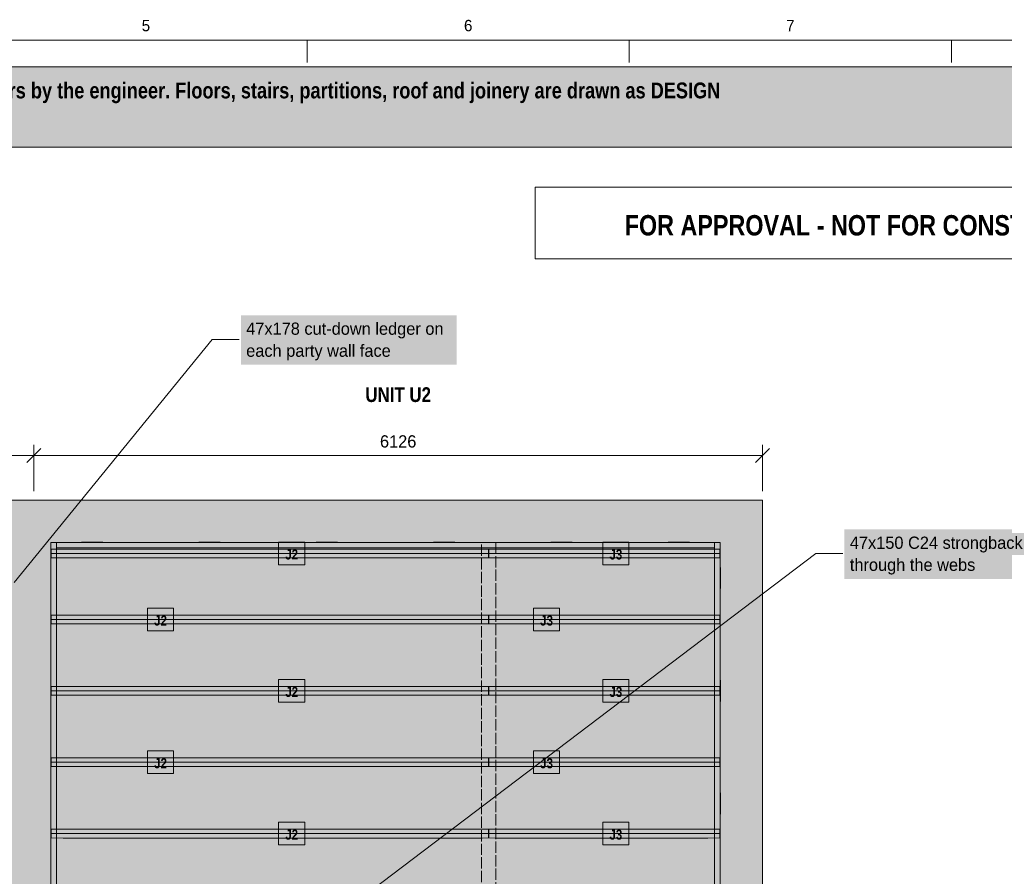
# Model space of a CAD drawing. Header units: millimetres. Extents: x 17 to 413, y 4 to 292.
# Tile 5 of 6: x 168 to 279, y 196 to 292. Entities that reach past the tile are written whole.
import ezdxf
from ezdxf.enums import TextEntityAlignment as Align

# ---------------------------------------------------------------- set-up
doc = ezdxf.new("R2010")
doc.units = ezdxf.units.MM
doc.linetypes.add('DASHED', pattern=[1.524, 1.27, -0.254])
for name, color, linetype in [('FILL-EPS', 7, 'Continuous'), ('FILL-LIGHT', 7, 'Continuous'), ('FILL-TIMBER', 7, 'Continuous'), ('FILL-WHITE', 7, 'Continuous'), ('LINE-C_735940-DASH', 7, 'DASHED'), ('LINE-C_B27326', 7, 'Continuous'), ('LINE-GREY', 7, 'Continuous'), ('LINE-INK', 7, 'Continuous'), ('LINE-RED', 7, 'Continuous'), ('LINE-TLS_BLUE', 7, 'Continuous'), ('TEXT-C_B27326', 7, 'Continuous'), ('TEXT-INK', 7, 'Continuous'), ('TEXT-RED', 7, 'Continuous'), ('TEXT-STEEL_GREY', 7, 'Continuous'), ('TEXT-TLS_BLUE', 7, 'Continuous')]:
    doc.layers.add(name, color=color, linetype=linetype)
doc.styles.add('OpenSansCondensed-Bold', font='OpenSansCondensed-Bold.ttf')

msp = doc.modelspace()

# ---------------------------------------------------------------- hatches: boundary and pattern name
at = {"layer": 'FILL-EPS', "true_color": 0xd9e8f7}
h = msp.add_hatch(color=254, dxfattribs=at)
h.dxf.hatch_style = 1
h.paths.add_polyline_path([(173.27, 231.96), (171.95, 231.97), (171.95, 232.93), (173.27, 232.95), (220.26, 232.95), (220.96, 232.93), (220.96, 231.97), (220.26, 231.96)])
h = msp.add_hatch(color=254, dxfattribs=at)
h.dxf.hatch_style = 1
h.paths.add_polyline_path([(221.72, 231.96), (221, 231.97), (221, 232.93), (221.72, 232.95), (245.56, 232.95), (246.9, 232.93), (246.9, 231.97), (245.56, 231.96)])
h = msp.add_hatch(color=254, dxfattribs=at)
h.dxf.hatch_style = 1
h.paths.add_polyline_path([(173.27, 224.55), (171.95, 224.57), (171.95, 225.53), (173.27, 225.54), (220.26, 225.54), (220.96, 225.53), (220.96, 224.57), (220.26, 224.55)])
h = msp.add_hatch(color=254, dxfattribs=at)
h.dxf.hatch_style = 1
h.paths.add_polyline_path([(221.72, 224.55), (221, 224.57), (221, 225.53), (221.72, 225.54), (245.56, 225.54), (246.9, 225.53), (246.9, 224.57), (245.56, 224.55)])
h = msp.add_hatch(color=254, dxfattribs=at)
h.dxf.hatch_style = 1
h.paths.add_polyline_path([(173.27, 216.55), (171.95, 216.57), (171.95, 217.53), (173.27, 217.54), (220.26, 217.54), (220.96, 217.53), (220.96, 216.57), (220.26, 216.55)])
h = msp.add_hatch(color=254, dxfattribs=at)
h.dxf.hatch_style = 1
h.paths.add_polyline_path([(221.72, 216.55), (221, 216.57), (221, 217.53), (221.72, 217.54), (245.56, 217.54), (246.9, 217.53), (246.9, 216.57), (245.56, 216.55)])
h = msp.add_hatch(color=254, dxfattribs=at)
h.dxf.hatch_style = 1
h.paths.add_polyline_path([(173.27, 208.55), (171.95, 208.57), (171.95, 209.53), (173.27, 209.54), (220.26, 209.54), (220.96, 209.53), (220.96, 208.57), (220.26, 208.55)])
h = msp.add_hatch(color=254, dxfattribs=at)
h.dxf.hatch_style = 1
h.paths.add_polyline_path([(221.72, 208.55), (221, 208.57), (221, 209.53), (221.72, 209.54), (245.56, 209.54), (246.9, 209.53), (246.9, 208.57), (245.56, 208.55)])
h = msp.add_hatch(color=254, dxfattribs=at)
h.dxf.hatch_style = 1
h.paths.add_polyline_path([(173.27, 200.55), (171.95, 200.57), (171.95, 201.53), (173.27, 201.54), (220.26, 201.54), (220.96, 201.53), (220.96, 200.57), (220.26, 200.55)])
h = msp.add_hatch(color=254, dxfattribs=at)
h.dxf.hatch_style = 1
h.paths.add_polyline_path([(221.72, 200.55), (221, 200.57), (221, 201.53), (221.72, 201.54), (245.56, 201.54), (246.9, 201.53), (246.9, 200.57), (245.56, 200.55)])
at = {"layer": 'FILL-LIGHT', "true_color": 0xdedee0}
h = msp.add_hatch(color=254, dxfattribs=at)
h.dxf.hatch_style = 1
h.paths.add_polyline_path([(88.32, 123.07), (88.32, 123.07), (88.32, 238.43), (88.32, 238.43), (88.32, 238.43), (251.68, 238.43), (251.68, 238.43), (251.68, 238.43), (251.68, 123.07), (251.68, 123.07), (251.68, 123.07), (88.32, 123.07)])
h.paths.add_polyline_path([(171.91, 127.81), (171.91, 127.81), (171.91, 127.81), (171.91, 127.81), (171.91, 127.81), (171.91, 127.81), (171.91, 127.81), (171.91, 127.81), (171.91, 127.81), (171.91, 127.81), (171.91, 127.81), (171.91, 127.81), (171.91, 127.81), (171.91, 127.81), (171.91, 127.81), (171.91, 127.81), (171.91, 127.81), (246.94, 127.81), (246.94, 127.81), (246.94, 127.81), (246.94, 127.81), (246.94, 127.81), (246.94, 127.81), (246.94, 127.81), (246.94, 127.81), (246.94, 127.81), (246.94, 127.81), (246.94, 127.81), (246.94, 127.81), (246.94, 127.81), (246.94, 127.81), (246.94, 127.81), (246.94, 127.81), (246.94, 127.81), (246.94, 233.69), (246.94, 233.69), (246.94, 233.69), (246.94, 233.69), (246.94, 233.69), (246.94, 233.69), (246.94, 233.69), (246.94, 233.69), (246.94, 233.69), (246.94, 233.69), (246.94, 233.69), (246.94, 233.69), (246.94, 233.69), (246.94, 233.69), (246.94, 233.69), (246.94, 233.69), (246.94, 233.69), (171.91, 233.69), (171.91, 233.69), (171.91, 233.69), (171.91, 233.69), (171.91, 233.69), (171.91, 233.69), (171.91, 233.69), (171.91, 233.69), (171.91, 233.69), (171.91, 233.69), (171.91, 233.69), (171.91, 233.69), (171.91, 233.69), (171.91, 233.69), (171.91, 233.69), (171.91, 233.69), (171.91, 233.69)], flags=0)
h.paths.add_polyline_path([(168.09, 127.81), (168.09, 127.81), (168.09, 127.81), (168.09, 127.81), (168.09, 127.81), (168.09, 127.81), (168.09, 127.81), (168.09, 127.81), (168.09, 127.81), (168.09, 127.81), (168.09, 127.81), (168.09, 127.81), (168.09, 127.81), (168.09, 127.81), (168.09, 127.81), (168.09, 127.81), (168.09, 127.81), (168.09, 233.69), (168.09, 233.69), (168.09, 233.69), (168.09, 233.69), (168.09, 233.69), (168.09, 233.69), (168.09, 233.69), (168.09, 233.69), (168.09, 233.69), (168.09, 233.69), (168.09, 233.69), (168.09, 233.69), (168.09, 233.69), (168.09, 233.69), (168.09, 233.69), (168.09, 233.69), (168.09, 233.69), (93.06, 233.69), (93.06, 233.69), (93.06, 233.69), (93.06, 233.69), (93.06, 233.69), (93.06, 233.69), (93.06, 233.69), (93.06, 233.69), (93.06, 233.69), (93.06, 233.69), (93.06, 233.69), (93.06, 233.69), (93.06, 233.69), (93.06, 233.69), (93.06, 233.69), (93.06, 233.69), (93.06, 233.69), (93.06, 127.81), (93.06, 127.81), (93.06, 127.81), (93.06, 127.81), (93.06, 127.81), (93.06, 127.81), (93.06, 127.81), (93.06, 127.81), (93.06, 127.81), (93.06, 127.81), (93.06, 127.81), (93.06, 127.81), (93.06, 127.81), (93.06, 127.81), (93.06, 127.81), (93.06, 127.81), (93.06, 127.81)], flags=0)
at = {"layer": 'FILL-TIMBER', "true_color": 0xedcc99}
h = msp.add_hatch(color=31, dxfattribs=at)
h.dxf.hatch_style = 1
h.paths.add_polyline_path([(171.91, 127.81), (171.91, 233.69), (172.53, 233.69), (172.53, 127.81)])
h = msp.add_hatch(color=31, dxfattribs=at)
h.dxf.hatch_style = 1
h.paths.add_polyline_path([(172.53, 233.07), (172.53, 233.69), (246.31, 233.69), (246.31, 233.07)])
h = msp.add_hatch(color=31, dxfattribs=at)
h.dxf.hatch_style = 1
h.paths.add_polyline_path([(175.35, 233.69), (175.35, 233.72), (177.72, 233.72), (177.72, 233.69)])
h = msp.add_hatch(color=31, dxfattribs=at)
h.dxf.hatch_style = 1
h.paths.add_polyline_path([(188.5, 233.69), (188.5, 233.72), (190.87, 233.72), (190.87, 233.69)])
h = msp.add_hatch(color=31, dxfattribs=at)
h.dxf.hatch_style = 1
h.paths.add_polyline_path([(201.66, 233.69), (201.66, 233.72), (204.03, 233.72), (204.03, 233.69)])
h = msp.add_hatch(color=31, dxfattribs=at)
h.dxf.hatch_style = 1
h.paths.add_polyline_path([(214.81, 233.69), (214.81, 233.72), (217.19, 233.72), (217.19, 233.69)])
at = {"layer": 'FILL-TIMBER', "true_color": 0xe6dbcc}
h = msp.add_hatch(color=254, dxfattribs=at)
h.dxf.hatch_style = 1
h.paths.add_polyline_path([(221.78, 233.69), (221.78, 139.21), (220.19, 139.21), (220.19, 233.69)])
at = {"layer": 'FILL-TIMBER', "true_color": 0xedcc99}
h = msp.add_hatch(color=31, dxfattribs=at)
h.dxf.hatch_style = 1
h.paths.add_polyline_path([(227.97, 233.69), (227.97, 233.72), (230.35, 233.72), (230.35, 233.69)])
h = msp.add_hatch(color=31, dxfattribs=at)
h.dxf.hatch_style = 1
h.paths.add_polyline_path([(241.13, 233.69), (241.13, 233.72), (243.5, 233.72), (243.5, 233.69)])
h = msp.add_hatch(color=31, dxfattribs=at)
h.dxf.hatch_style = 1
h.paths.add_polyline_path([(246.31, 187.8), (246.31, 233.69), (246.94, 233.69), (246.94, 187.8)])
h = msp.add_hatch(color=31, dxfattribs=at)
h.dxf.hatch_style = 1
h.paths.add_polyline_path([(171.88, 228.51), (171.88, 230.88), (171.91, 230.88), (171.91, 228.51)])
h = msp.add_hatch(color=31, dxfattribs=at)
h.dxf.hatch_style = 1
h.paths.add_polyline_path([(246.94, 228.51), (246.94, 230.88), (246.97, 230.88), (246.97, 228.51)])
h = msp.add_hatch(color=31, dxfattribs=at)
h.dxf.hatch_style = 1
h.paths.add_polyline_path([(246.94, 215.87), (246.94, 218.25), (246.97, 218.25), (246.97, 215.87)])
h = msp.add_hatch(color=31, dxfattribs=at)
h.dxf.hatch_style = 1
h.paths.add_polyline_path([(171.88, 214.52), (171.88, 216.89), (171.91, 216.89), (171.91, 214.52)])
h = msp.add_hatch(color=31, dxfattribs=at)
h.dxf.hatch_style = 1
h.paths.add_polyline_path([(246.94, 203.24), (246.94, 205.62), (246.97, 205.62), (246.97, 203.24)])
h = msp.add_hatch(color=31, dxfattribs=at)
h.dxf.hatch_style = 1
h.paths.add_polyline_path([(171.88, 200.54), (171.88, 202.91), (171.91, 202.91), (171.91, 200.54)])
at = {"layer": 'FILL-WHITE', "true_color": 0xfff5f0}
h = msp.add_hatch(color=7, dxfattribs=at)
h.dxf.hatch_style = 1
h.paths.add_polyline_path([(23, 278), (307, 278), (307, 287), (23, 287)])
at = {"layer": 'FILL-WHITE', "true_color": 0xffffff}
h = msp.add_hatch(color=7, dxfattribs=at)
h.dxf.hatch_style = 1
h.paths.add_polyline_path([(193.2, 253.6), (217.38, 253.6), (217.38, 259.15), (193.2, 259.15)])
h = msp.add_hatch(color=7, dxfattribs=at)
h.dxf.hatch_style = 1
h.paths.add_polyline_path([(260.88, 229.6), (282.2, 229.6), (282.2, 235.15), (260.88, 235.15)])
h = msp.add_hatch(color=7, dxfattribs=at)
h.dxf.hatch_style = 1
h.paths.add_polyline_path([(197.44, 231.18), (200.37, 231.18), (200.37, 233.73), (197.44, 233.73)])
h = msp.add_hatch(color=7, dxfattribs=at)
h.dxf.hatch_style = 1
h.paths.add_polyline_path([(233.78, 231.18), (236.71, 231.18), (236.71, 233.73), (233.78, 233.73)])
h = msp.add_hatch(color=7, dxfattribs=at)
h.dxf.hatch_style = 1
h.paths.add_polyline_path([(182.74, 223.77), (185.66, 223.77), (185.66, 226.32), (182.74, 226.32)])
h = msp.add_hatch(color=7, dxfattribs=at)
h.dxf.hatch_style = 1
h.paths.add_polyline_path([(226.01, 223.77), (228.94, 223.77), (228.94, 226.32), (226.01, 226.32)])
h = msp.add_hatch(color=7, dxfattribs=at)
h.dxf.hatch_style = 1
h.paths.add_polyline_path([(197.44, 215.77), (200.37, 215.77), (200.37, 218.32), (197.44, 218.32)])
h = msp.add_hatch(color=7, dxfattribs=at)
h.dxf.hatch_style = 1
h.paths.add_polyline_path([(233.78, 215.77), (236.71, 215.77), (236.71, 218.32), (233.78, 218.32)])
h = msp.add_hatch(color=7, dxfattribs=at)
h.dxf.hatch_style = 1
h.paths.add_polyline_path([(182.74, 207.77), (185.66, 207.77), (185.66, 210.32), (182.74, 210.32)])
h = msp.add_hatch(color=7, dxfattribs=at)
h.dxf.hatch_style = 1
h.paths.add_polyline_path([(226.01, 207.77), (228.94, 207.77), (228.94, 210.32), (226.01, 210.32)])
h = msp.add_hatch(color=7, dxfattribs=at)
h.dxf.hatch_style = 1
h.paths.add_polyline_path([(197.44, 199.77), (200.37, 199.77), (200.37, 202.32), (197.44, 202.32)])
h = msp.add_hatch(color=7, dxfattribs=at)
h.dxf.hatch_style = 1
h.paths.add_polyline_path([(233.78, 199.77), (236.71, 199.77), (236.71, 202.32), (233.78, 202.32)])

# ---------------------------------------------------------------- linework, layer by layer
at = {"layer": 'LINE-C_735940-DASH', "lineweight": 5}
msp.add_lwpolyline([(221.78, 233.69), (221.78, 139.21), (220.19, 139.21), (220.19, 233.69)], close=True, dxfattribs=at)
at = {"layer": 'LINE-C_B27326', "lineweight": 5}
for p, q in [((167.78, 229.2), (190, 256.43)), ((190, 256.43), (193, 256.43))]:
    msp.add_line(p, q, dxfattribs=at)
for points in [[(171.91, 127.81), (171.91, 233.69), (172.53, 233.69), (172.53, 127.81)], [(172.53, 233.07), (172.53, 233.69), (246.31, 233.69), (246.31, 233.07)], [(175.35, 233.69), (175.35, 233.72), (177.72, 233.72), (177.72, 233.69)], [(188.5, 233.69), (188.5, 233.72), (190.87, 233.72), (190.87, 233.69)], [(201.66, 233.69), (201.66, 233.72), (204.03, 233.72), (204.03, 233.69)], [(214.81, 233.69), (214.81, 233.72), (217.19, 233.72), (217.19, 233.69)], [(227.97, 233.69), (227.97, 233.72), (230.35, 233.72), (230.35, 233.69)], [(241.13, 233.69), (241.13, 233.72), (243.5, 233.72), (243.5, 233.69)], [(246.31, 187.8), (246.31, 233.69), (246.94, 233.69), (246.94, 187.8)], [(171.88, 228.51), (171.88, 230.88), (171.91, 230.88), (171.91, 228.51)], [(246.94, 228.51), (246.94, 230.88), (246.97, 230.88), (246.97, 228.51)], [(246.94, 215.87), (246.94, 218.25), (246.97, 218.25), (246.97, 215.87)], [(171.88, 214.52), (171.88, 216.89), (171.91, 216.89), (171.91, 214.52)], [(246.94, 203.24), (246.94, 205.62), (246.97, 205.62), (246.97, 203.24)], [(171.88, 200.54), (171.88, 202.91), (171.91, 202.91), (171.91, 200.54)]]:
    msp.add_lwpolyline(points, close=True, dxfattribs=at)
at = {"layer": 'LINE-GREY', "lineweight": 5}
msp.add_lwpolyline([(88.32, 123.07), (88.32, 123.07), (88.32, 238.43), (88.32, 238.43), (88.32, 238.43), (251.68, 238.43), (251.68, 238.43), (251.68, 238.43), (251.68, 123.07), (251.68, 123.07), (251.68, 123.07), (88.32, 123.07)], close=True, dxfattribs=at)
msp.add_lwpolyline([(246.94, 127.81), (246.94, 233.69), (246.94, 233.69), (246.94, 233.69), (246.94, 233.69), (246.94, 233.69), (246.94, 233.69), (246.94, 233.69), (246.94, 233.69), (246.94, 233.69), (246.94, 233.69), (246.94, 233.69), (246.94, 233.69), (246.94, 233.69), (246.94, 233.69), (246.94, 233.69), (246.94, 233.69), (246.94, 233.69), (171.91, 233.69), (171.91, 233.69), (171.91, 233.69), (171.91, 233.69), (171.91, 233.69), (171.91, 233.69), (171.91, 233.69), (171.91, 233.69), (171.91, 233.69), (171.91, 233.69), (171.91, 233.69), (171.91, 233.69), (171.91, 233.69), (171.91, 233.69), (171.91, 233.69), (171.91, 233.69), (171.91, 233.69), (171.91, 127.81)], dxfattribs=at)
at = {"layer": 'LINE-INK', "lineweight": 5}
for p, q in [((200.62, 290), (200.62, 287.5)), ((236.75, 290), (236.75, 287.5)), ((272.88, 290), (272.88, 287.5)), ((169.22, 242.66), (170.78, 244.21)), ((170, 239.43), (170, 244.63)), ((250.9, 242.66), (252.46, 244.21)), ((251.68, 239.43), (251.68, 244.63)), ((88.32, 243.43), (251.68, 243.43))]:
    msp.add_line(p, q, dxfattribs=at)
msp.add_lwpolyline([(20, 7), (413, 7), (413, 290), (20, 290)], close=True, dxfattribs=at)
at = {"layer": 'LINE-RED', "lineweight": 5}
for p, q in [((130.58, 136.18), (257.68, 232.43)), ((257.68, 232.43), (260.68, 232.43))]:
    msp.add_line(p, q, dxfattribs=at)
for points in [[(23, 278), (307, 278), (307, 287), (23, 287)], [(226.21, 265.5), (303, 265.5), (303, 273.5), (226.21, 273.5)]]:
    msp.add_lwpolyline(points, close=True, dxfattribs=at)
at = {"layer": 'LINE-TLS_BLUE', "lineweight": 5}
for p, q in [((171.95, 232.45), (220.96, 232.45)), ((221, 232.45), (246.9, 232.45)), ((171.95, 225.05), (220.96, 225.05)), ((221, 225.05), (246.9, 225.05)), ((171.95, 217.05), (220.96, 217.05)), ((221, 217.05), (246.9, 217.05)), ((171.95, 209.05), (220.96, 209.05)), ((221, 209.05), (246.9, 209.05)), ((171.95, 201.05), (220.96, 201.05)), ((221, 201.05), (246.9, 201.05))]:
    msp.add_line(p, q, dxfattribs=at)
for points in [[(173.27, 231.96), (171.95, 231.97), (171.95, 232.93), (173.27, 232.95), (220.26, 232.95), (220.96, 232.93), (220.96, 231.97), (220.26, 231.96)], [(197.44, 231.18), (200.37, 231.18), (200.37, 233.73), (197.44, 233.73)], [(221.72, 231.96), (221, 231.97), (221, 232.93), (221.72, 232.95), (245.56, 232.95), (246.9, 232.93), (246.9, 231.97), (245.56, 231.96)], [(233.78, 231.18), (236.71, 231.18), (236.71, 233.73), (233.78, 233.73)], [(182.74, 223.77), (185.66, 223.77), (185.66, 226.32), (182.74, 226.32)], [(226.01, 223.77), (228.94, 223.77), (228.94, 226.32), (226.01, 226.32)], [(173.27, 224.55), (171.95, 224.57), (171.95, 225.53), (173.27, 225.54), (220.26, 225.54), (220.96, 225.53), (220.96, 224.57), (220.26, 224.55)], [(221.72, 224.55), (221, 224.57), (221, 225.53), (221.72, 225.54), (245.56, 225.54), (246.9, 225.53), (246.9, 224.57), (245.56, 224.55)], [(173.27, 216.55), (171.95, 216.57), (171.95, 217.53), (173.27, 217.54), (220.26, 217.54), (220.96, 217.53), (220.96, 216.57), (220.26, 216.55)], [(197.44, 215.77), (200.37, 215.77), (200.37, 218.32), (197.44, 218.32)], [(221.72, 216.55), (221, 216.57), (221, 217.53), (221.72, 217.54), (245.56, 217.54), (246.9, 217.53), (246.9, 216.57), (245.56, 216.55)], [(233.78, 215.77), (236.71, 215.77), (236.71, 218.32), (233.78, 218.32)], [(182.74, 207.77), (185.66, 207.77), (185.66, 210.32), (182.74, 210.32)], [(226.01, 207.77), (228.94, 207.77), (228.94, 210.32), (226.01, 210.32)], [(173.27, 208.55), (171.95, 208.57), (171.95, 209.53), (173.27, 209.54), (220.26, 209.54), (220.96, 209.53), (220.96, 208.57), (220.26, 208.55)], [(221.72, 208.55), (221, 208.57), (221, 209.53), (221.72, 209.54), (245.56, 209.54), (246.9, 209.53), (246.9, 208.57), (245.56, 208.55)], [(197.44, 199.77), (200.37, 199.77), (200.37, 202.32), (197.44, 202.32)], [(233.78, 199.77), (236.71, 199.77), (236.71, 202.32), (233.78, 202.32)], [(173.27, 200.55), (171.95, 200.57), (171.95, 201.53), (173.27, 201.54), (220.26, 201.54), (220.96, 201.53), (220.96, 200.57), (220.26, 200.55)], [(221.72, 200.55), (221, 200.57), (221, 201.53), (221.72, 201.54), (245.56, 201.54), (246.9, 201.53), (246.9, 200.57), (245.56, 200.55)]]:
    msp.add_lwpolyline(points, close=True, dxfattribs=at)

# ---------------------------------------------------------------- texts
at = {"layer": 'TEXT-C_B27326'}
for s, p in [('47x178 cut-down ledger on', (193.8, 256.97)), ('each party wall face', (193.8, 254.5))]:
    msp.add_text(s, height=1.3716, dxfattribs=at).set_placement(p)
at = {"layer": 'TEXT-INK', "style": 'OpenSansCondensed-Bold'}
msp.add_text('ICF PACKAGE: Nudura ICF formwork and accessories are our supply. Raft and foundations AS PER THE ARCHITECTURAL DRAWINGS; joist ledgers by the engineer. Floors, stairs, partitions, roof and joinery are drawn as DESIGN', height=1.778, dxfattribs=at).set_placement((24.6, 283.47))
at = {"layer": 'TEXT-INK'}
msp.add_text('6126', height=1.372, dxfattribs=at).set_placement((210.84, 244.33), align=Align.CENTER)
at = {"layer": 'TEXT-RED', "style": 'OpenSansCondensed-Bold'}
msp.add_text('FOR APPROVAL - NOT FOR CONSTRUCTION', height=2.286, dxfattribs=at).set_placement((264.6, 268.1), align=Align.CENTER)
at = {"layer": 'TEXT-RED'}
for s, p in [('47x150 C24 strongback', (261.48, 232.97)), ('through the webs', (261.48, 230.5))]:
    msp.add_text(s, height=1.3716, dxfattribs=at).set_placement(p)
at = {"layer": 'TEXT-STEEL_GREY'}
for s, p in [('5', (182.56, 291)), ('6', (218.69, 291)), ('7', (254.81, 291))]:
    msp.add_text(s, height=1.27, dxfattribs=at).set_placement(p, align=Align.CENTER)
at = {"layer": 'TEXT-TLS_BLUE', "style": 'OpenSansCondensed-Bold'}
for s, height, p in [('UNIT U2', 1.651, (210.84, 249.43)), ('J2', 1.118, (198.9, 231.78)), ('J3', 1.118, (235.25, 231.78)), ('J2', 1.118, (184.2, 224.37)), ('J3', 1.118, (227.48, 224.37)), ('J2', 1.118, (198.9, 216.37)), ('J3', 1.118, (235.25, 216.37)), ('J2', 1.118, (184.2, 208.37)), ('J3', 1.118, (227.48, 208.37)), ('J2', 1.118, (198.9, 200.37)), ('J3', 1.118, (235.25, 200.37))]:
    msp.add_text(s, height=height, dxfattribs=at).set_placement(p, align=Align.CENTER)

doc.saveas('drawing.dxf')
